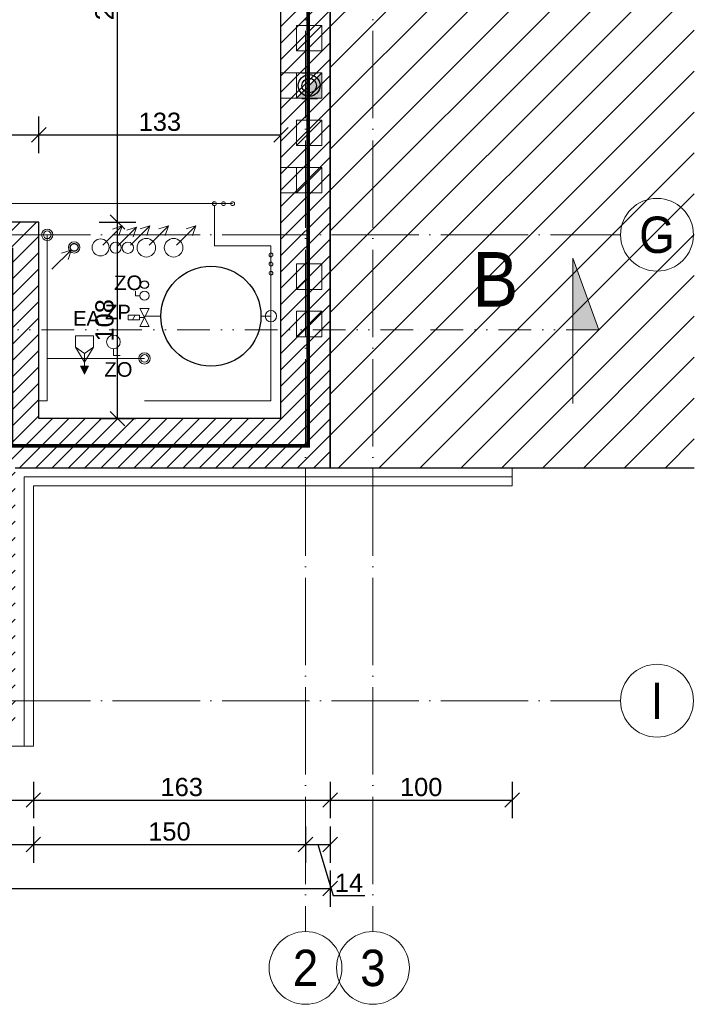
# Model space of a CAD drawing. Header units: millimetres. Extents: x 6506 to 39690, y 6022 to 25261.
# Tile 5 of 59: x 9744 to 10115, y 18026 to 18567. Entities that reach past the tile are written whole.
import ezdxf
from ezdxf.enums import TextEntityAlignment as Align
from ezdxf.lldxf.tags import DXFTag

# ---------------------------------------------------------------- set-up
doc = ezdxf.new("R2010")
doc.units = ezdxf.units.MM
for name, pattern in [('1KS_2KP-50', [37.05, 12, 6, -6.35, 0, -6.35, 0, -6.35]), ('ACAD_ISO02W100', [15, 12, -3]), ('ACAD_ISO03W100', [30, 12, -18]), ('ACAD_ISO04W100', [30, 24, -3, 0, -3]), ('ACAD_ISO11W100', [33, 12, -3, 12, -3, 0, -3]), ('Osie$0$CONTINOUS', [0])]:
    doc.linetypes.add(name, pattern=pattern)
doc.layers.add('__POMOC', color=3, linetype='Continuous', plot=False)
for name, color, linetype, lineweight in [('_ET-ISTN.', 8, 'Continuous', 15), ('_ET-PPOZ', 154, 'ACAD_ISO11W100', 30), ('_ET-ZW', 150, 'Continuous', 30), ('_ET_OPIS', 7, 'Continuous', 20), ('A_KONST_ISTNIEJĄCE', 83, 'Continuous', 25), ('A_LINIA PRZEKROJOWA', 223, '1KS_2KP-50', 15), ('A_OSIE KONSTRUKCYJNE', 150, 'ACAD_ISO04W100', 5), ('A_WIDOK', 141, 'Continuous', 13), ('A_WYMIAROWANIE', 7, 'Continuous', 9), ('AA HATCH', 253, 'Continuous', 5), ('IS_Armatura_Therm', 7, 'SOLID', 13), ('IS_Armatura_Wodociag', 7, 'SOLID', 13), ('IS_Grafika', 7, 'SOLID', 15), ('IS_Opisy_działek_Wodociag', 7, 'SOLID', 15), ('IS_Pion_Wodociag', 7, 'SOLID', 13)]:
    doc.layers.add(name, color=color, linetype=linetype, lineweight=lineweight)
doc.layers.add('_ET_URZĄDZENIA', color=7, linetype='Continuous')
for name, color, linetype, lineweight, true_color in [('A_HATCH', 7, 'Continuous', 5, 0x999999), ('A_IZOLEACJA TERMI_PROJEKTOWANA', 7, 'Continuous', 15, 0x0089b6), ('A_PPOŻ', 1, 'ACAD_ISO02W100', 30, 0xff0000)]:
    doc.layers.add(name, color=color, linetype=linetype, lineweight=lineweight, true_color=true_color)
doc.layers.add('A_NIEWIDOCZNE  POMOCNICZE', color=252, linetype='ACAD_ISO03W100', lineweight=5, plot=False)
doc.styles.add('CP_ATTR', font='ROMANS.SHX')
doc.styles.add('DEMIURG_100_etykiety', font='arial.ttf', dxfattribs={"width": 0.9, "height": 30})
doc.styles.add('DEMIURG_100_opisy', font='arial.ttf', dxfattribs={"width": 0.9, "height": 20})
doc.styles.get("Standard").update_dxf_attribs({"font": 'arial.ttf'})
doc.linetypes.add('BATTING', pattern='A,0.0001,-0.1,[134,ltypeshp.shx,S=0.1,R=0,X=-0.1,Y=0],-0.2,[134,ltypeshp.shx,S=0.1,R=180,X=0.1,Y=0],-0.1', length=0.4001)
tags = doc.linetypes.add('SOLID', pattern=[10, 10, 0]).pattern_tags.tags
tags[6:7] = [DXFTag(74, 4), DXFTag(75, 0), DXFTag(340, '0'), DXFTag(46, 0.0), DXFTag(50, 0.0), DXFTag(44, 0.0), DXFTag(45, 0.0)]
tags[4:5] = [DXFTag(74, 4), DXFTag(75, 0), DXFTag(340, '0'), DXFTag(46, 0.0), DXFTag(50, 0.0), DXFTag(44, 0.0), DXFTag(45, 0.0)]
doc.dimstyles.new('1 do 100', dxfattribs={"dimtxt": 10, "dimasz": 8, "dimexe": 10, "dimexo": 10, "dimgap": 2, "dimtad": 1, "dimdec": 0, "dimtxsty": 'Standard', "dimblk": 'OBLIQUE', "dimcen": 2.5, "dimadec": 0, "dimazin": 0, "dimtfac": 1, "dimtdec": 0, "dimtmove": 0, "dimatfit": 3, "dimldrblk": 'OBLIQUE', "dimfxl": 10, "dimfxlon": 1, "dimarcsym": 0})

# ---------------------------------------------------------------- blocks, each defined once
blk = doc.blocks.new('_Oblique')
at = {"color": 0, "linetype": 'ByBlock', "lineweight": -2}
blk.add_line((-0.5, -0.5), (0.5, 0.5), dxfattribs=at)
blk = doc.blocks.new('*D188')
at = {"layer": 'A_WYMIAROWANIE', "color": 0, "lineweight": -2, "ltscale": 2, "transparency": 16777216}
for p, q in [((9914.76, 18148.1), (9914.76, 18128.1)), ((10014.76, 18148.1), (10014.76, 18128.1)), ((9914.76, 18138.1), (10014.76, 18138.1))]:
    blk.add_line(p, q, dxfattribs=at)
at = {"layer": 'Defpoints', "color": 0, "ltscale": 2, "transparency": 16777216}
for p in [(9914.76, 18320.66), (10014.76, 18320.66), (10014.76, 18138.1)]:
    blk.add_point(p, dxfattribs=at)
at = {"layer": 'A_WYMIAROWANIE', "color": 0, "lineweight": -2, "ltscale": 2, "transparency": 16777216, "xscale": 8, "yscale": 8, "zscale": 8, "rotation": 180}
blk.add_blockref('_Oblique', (9914.76, 18138.1), dxfattribs=at)
at = {"layer": 'A_WYMIAROWANIE', "color": 0, "lineweight": -2, "ltscale": 2, "transparency": 16777216, "xscale": 8, "yscale": 8, "zscale": 8}
blk.add_blockref('_Oblique', (10014.76, 18138.1), dxfattribs=at)
at = {"layer": 'A_WYMIAROWANIE', "color": 0, "ltscale": 2, "transparency": 16777216, "insert": (9964.76, 18145.2), "char_height": 10, "attachment_point": 5}
blk.add_mtext('100', dxfattribs=at)
blk = doc.blocks.new('*D198')
at = {"layer": 'A_WYMIAROWANIE', "color": 0, "lineweight": -2, "ltscale": 2, "transparency": 16777216}
for p, q in [((9597.76, 18493.57), (9597.76, 18513.57)), ((9754.76, 18493.57), (9754.76, 18513.57)), ((9597.76, 18503.57), (9754.76, 18503.57))]:
    blk.add_line(p, q, dxfattribs=at)
at = {"layer": 'Defpoints', "color": 0, "ltscale": 2, "transparency": 16777216}
for p in [(9754.76, 18503.57), (9597.76, 18480.54), (9754.76, 18455.66)]:
    blk.add_point(p, dxfattribs=at)
at = {"layer": 'A_WYMIAROWANIE', "color": 0, "lineweight": -2, "ltscale": 2, "transparency": 16777216, "xscale": 8, "yscale": 8, "zscale": 8, "rotation": 180}
blk.add_blockref('_Oblique', (9597.76, 18503.57), dxfattribs=at)
at = {"layer": 'A_WYMIAROWANIE', "color": 0, "lineweight": -2, "ltscale": 2, "transparency": 16777216, "xscale": 8, "yscale": 8, "zscale": 8}
blk.add_blockref('_Oblique', (9754.76, 18503.57), dxfattribs=at)
at = {"layer": 'A_WYMIAROWANIE', "color": 0, "ltscale": 2, "transparency": 16777216, "insert": (9676.26, 18510.68), "char_height": 10, "attachment_point": 5}
blk.add_mtext('157', dxfattribs=at)
blk = doc.blocks.new('*D199')
at = {"layer": 'A_WYMIAROWANIE', "color": 0, "lineweight": -2, "ltscale": 2, "transparency": 16777216}
for p, q in [((9754.76, 18493.57), (9754.76, 18513.57)), ((9887.76, 18493.57), (9887.76, 18513.57)), ((9754.76, 18503.57), (9887.76, 18503.57))]:
    blk.add_line(p, q, dxfattribs=at)
at = {"layer": 'Defpoints', "color": 0, "ltscale": 2, "transparency": 16777216}
for p in [(9887.76, 18503.57), (9887.76, 18464.64), (9754.76, 18455.66)]:
    blk.add_point(p, dxfattribs=at)
at = {"layer": 'A_WYMIAROWANIE', "color": 0, "lineweight": -2, "ltscale": 2, "transparency": 16777216, "xscale": 8, "yscale": 8, "zscale": 8, "rotation": 180}
blk.add_blockref('_Oblique', (9754.76, 18503.57), dxfattribs=at)
at = {"layer": 'A_WYMIAROWANIE', "color": 0, "lineweight": -2, "ltscale": 2, "transparency": 16777216, "xscale": 8, "yscale": 8, "zscale": 8}
blk.add_blockref('_Oblique', (9887.76, 18503.57), dxfattribs=at)
at = {"layer": 'A_WYMIAROWANIE', "color": 0, "ltscale": 2, "transparency": 16777216, "insert": (9821.26, 18510.68), "char_height": 10, "attachment_point": 5}
blk.add_mtext('133', dxfattribs=at)
blk = doc.blocks.new('*D200')
at = {"layer": 'A_WYMIAROWANIE', "color": 0, "lineweight": -2, "ltscale": 2, "transparency": 16777216}
for p, q in [((9787.97, 18455.66), (9807.97, 18455.66)), ((9797.97, 18347.66), (9797.97, 18455.66)), ((9787.97, 18347.66), (9807.97, 18347.66))]:
    blk.add_line(p, q, dxfattribs=at)
at = {"layer": 'Defpoints', "color": 0, "ltscale": 2, "transparency": 16777216}
for p in [(9754.76, 18455.66), (9797.97, 18455.66), (9773.09, 18347.66)]:
    blk.add_point(p, dxfattribs=at)
at = {"layer": 'A_WYMIAROWANIE', "color": 0, "lineweight": -2, "ltscale": 2, "transparency": 16777216, "xscale": 8, "yscale": 8, "zscale": 8}
for p, rotation in [((9797.97, 18455.66), 90), ((9797.97, 18347.66), 270)]:
    blk.add_blockref('_Oblique', p, dxfattribs=dict(at, rotation=rotation))
at = {"layer": 'A_WYMIAROWANIE', "color": 0, "ltscale": 2, "transparency": 16777216, "insert": (9790.86, 18401.66), "char_height": 10, "attachment_point": 5, "rotation": 90}
blk.add_mtext('108', dxfattribs=at)
blk = doc.blocks.new('*D201')
at = {"layer": 'A_WYMIAROWANIE', "color": 0, "lineweight": -2, "ltscale": 2, "transparency": 16777216}
for p, q in [((9807.97, 18700.66), (9787.97, 18700.66)), ((9797.97, 18455.66), (9797.97, 18700.66)), ((9787.97, 18455.66), (9807.97, 18455.66))]:
    blk.add_line(p, q, dxfattribs=at)
at = {"layer": 'Defpoints', "color": 0, "ltscale": 2, "transparency": 16777216}
for p in [(9797.97, 18700.66), (9822.04, 18700.66), (9754.76, 18455.66)]:
    blk.add_point(p, dxfattribs=at)
at = {"layer": 'A_WYMIAROWANIE', "color": 0, "lineweight": -2, "ltscale": 2, "transparency": 16777216, "xscale": 8, "yscale": 8, "zscale": 8}
for p, rotation in [((9797.97, 18700.66), 90), ((9797.97, 18455.66), 270)]:
    blk.add_blockref('_Oblique', p, dxfattribs=dict(at, rotation=rotation))
at = {"layer": 'A_WYMIAROWANIE', "color": 0, "ltscale": 2, "transparency": 16777216, "insert": (9790.86, 18578.16), "char_height": 10, "attachment_point": 5, "rotation": 90}
blk.add_mtext('245', dxfattribs=at)
blk = doc.blocks.new('*D459')
at = {"layer": 'A_WYMIAROWANIE', "color": 0, "lineweight": -2, "ltscale": 2, "transparency": 16777216}
for p, q in [((9057.76, 18148.1), (9057.76, 18128.1)), ((9751.76, 18148.1), (9751.76, 18128.1)), ((9057.76, 18138.1), (9751.76, 18138.1))]:
    blk.add_line(p, q, dxfattribs=at)
at = {"layer": 'Defpoints', "color": 0, "ltscale": 2, "transparency": 16777216}
for p in [(9057.76, 18167.66), (9751.76, 18167.66), (9751.76, 18138.1)]:
    blk.add_point(p, dxfattribs=at)
at = {"layer": 'A_WYMIAROWANIE', "color": 0, "lineweight": -2, "ltscale": 2, "transparency": 16777216, "xscale": 8, "yscale": 8, "zscale": 8, "rotation": 180}
blk.add_blockref('_Oblique', (9057.76, 18138.1), dxfattribs=at)
at = {"layer": 'A_WYMIAROWANIE', "color": 0, "lineweight": -2, "ltscale": 2, "transparency": 16777216, "xscale": 8, "yscale": 8, "zscale": 8}
blk.add_blockref('_Oblique', (9751.76, 18138.1), dxfattribs=at)
at = {"layer": 'A_WYMIAROWANIE', "color": 0, "ltscale": 2, "transparency": 16777216, "insert": (9404.76, 18145.2), "char_height": 10, "attachment_point": 5}
blk.add_mtext('694', dxfattribs=at)
blk = doc.blocks.new('*D460')
at = {"layer": 'A_WYMIAROWANIE', "color": 0, "lineweight": -2, "ltscale": 2, "transparency": 16777216}
for p, q in [((9751.76, 18148.1), (9751.76, 18128.1)), ((9914.76, 18148.1), (9914.76, 18128.1)), ((9751.76, 18138.1), (9914.76, 18138.1))]:
    blk.add_line(p, q, dxfattribs=at)
at = {"layer": 'Defpoints', "color": 0, "ltscale": 2, "transparency": 16777216}
for p in [(9914.76, 18338.13), (9751.76, 18167.66), (9914.76, 18138.1)]:
    blk.add_point(p, dxfattribs=at)
at = {"layer": 'A_WYMIAROWANIE', "color": 0, "lineweight": -2, "ltscale": 2, "transparency": 16777216, "xscale": 8, "yscale": 8, "zscale": 8, "rotation": 180}
blk.add_blockref('_Oblique', (9751.76, 18138.1), dxfattribs=at)
at = {"layer": 'A_WYMIAROWANIE', "color": 0, "lineweight": -2, "ltscale": 2, "transparency": 16777216, "xscale": 8, "yscale": 8, "zscale": 8}
blk.add_blockref('_Oblique', (9914.76, 18138.1), dxfattribs=at)
at = {"layer": 'A_WYMIAROWANIE', "color": 0, "ltscale": 2, "transparency": 16777216, "insert": (9833.26, 18145.21), "char_height": 10, "attachment_point": 5}
blk.add_mtext('163', dxfattribs=at)
blk = doc.blocks.new('*D462')
at = {"layer": 'A_WYMIAROWANIE', "color": 0, "lineweight": -2, "ltscale": 2, "transparency": 16777216}
for p, q in [((9082.76, 18123.65), (9082.76, 18103.65)), ((9751.76, 18123.65), (9751.76, 18103.65)), ((9082.76, 18113.65), (9751.76, 18113.65))]:
    blk.add_line(p, q, dxfattribs=at)
at = {"layer": 'Defpoints', "color": 0, "ltscale": 2, "transparency": 16777216}
for p in [(9751.76, 18167.66), (9082.76, 18156.26), (9751.76, 18113.65)]:
    blk.add_point(p, dxfattribs=at)
at = {"layer": 'A_WYMIAROWANIE', "color": 0, "lineweight": -2, "ltscale": 2, "transparency": 16777216, "xscale": 8, "yscale": 8, "zscale": 8, "rotation": 180}
blk.add_blockref('_Oblique', (9082.76, 18113.65), dxfattribs=at)
at = {"layer": 'A_WYMIAROWANIE', "color": 0, "lineweight": -2, "ltscale": 2, "transparency": 16777216, "xscale": 8, "yscale": 8, "zscale": 8}
blk.add_blockref('_Oblique', (9751.76, 18113.65), dxfattribs=at)
at = {"layer": 'A_WYMIAROWANIE', "color": 0, "ltscale": 2, "transparency": 16777216, "insert": (9417.26, 18120.76), "char_height": 10, "attachment_point": 5}
blk.add_mtext('669', dxfattribs=at)
blk = doc.blocks.new('*D463')
at = {"layer": 'A_WYMIAROWANIE', "color": 0, "lineweight": -2, "ltscale": 2, "transparency": 16777216}
for p, q in [((9751.76, 18123.65), (9751.76, 18103.65)), ((9901.26, 18123.65), (9901.26, 18103.65)), ((9751.76, 18113.65), (9901.26, 18113.65))]:
    blk.add_line(p, q, dxfattribs=at)
at = {"layer": 'Defpoints', "color": 0, "ltscale": 2, "transparency": 16777216}
for p in [(9901.26, 18172.65), (9751.76, 18167.66), (9901.26, 18113.65)]:
    blk.add_point(p, dxfattribs=at)
at = {"layer": 'A_WYMIAROWANIE', "color": 0, "lineweight": -2, "ltscale": 2, "transparency": 16777216, "xscale": 8, "yscale": 8, "zscale": 8, "rotation": 180}
blk.add_blockref('_Oblique', (9751.76, 18113.65), dxfattribs=at)
at = {"layer": 'A_WYMIAROWANIE', "color": 0, "lineweight": -2, "ltscale": 2, "transparency": 16777216, "xscale": 8, "yscale": 8, "zscale": 8}
blk.add_blockref('_Oblique', (9901.26, 18113.65), dxfattribs=at)
at = {"layer": 'A_WYMIAROWANIE', "color": 0, "ltscale": 2, "transparency": 16777216, "insert": (9826.51, 18120.76), "char_height": 10, "attachment_point": 5}
blk.add_mtext('150', dxfattribs=at)
blk = doc.blocks.new('*D464')
at = {"layer": 'A_WYMIAROWANIE', "color": 0, "lineweight": -2, "ltscale": 2, "transparency": 16777216}
for p, q in [((9901.26, 18123.65), (9901.26, 18103.65)), ((9914.76, 18123.65), (9914.76, 18103.65)), ((9901.26, 18113.65), (9914.76, 18113.65)), ((9908.01, 18113.65), (9916.43, 18085.59)), ((9916.43, 18085.59), (9933.78, 18085.59))]:
    blk.add_line(p, q, dxfattribs=at)
at = {"layer": 'Defpoints', "color": 0, "ltscale": 2, "transparency": 16777216}
for p in [(9914.76, 18320.66), (9901.26, 18172.65), (9914.76, 18113.65)]:
    blk.add_point(p, dxfattribs=at)
at = {"layer": 'A_WYMIAROWANIE', "color": 0, "lineweight": -2, "ltscale": 2, "transparency": 16777216, "xscale": 8, "yscale": 8, "zscale": 8, "rotation": 180}
blk.add_blockref('_Oblique', (9901.26, 18113.65), dxfattribs=at)
at = {"layer": 'A_WYMIAROWANIE', "color": 0, "lineweight": -2, "ltscale": 2, "transparency": 16777216, "xscale": 8, "yscale": 8, "zscale": 8}
blk.add_blockref('_Oblique', (9914.76, 18113.65), dxfattribs=at)
at = {"layer": 'A_WYMIAROWANIE', "color": 0, "ltscale": 2, "transparency": 16777216, "insert": (9925.1, 18092.61), "char_height": 10, "attachment_point": 5}
blk.add_mtext('14', dxfattribs=at)
blk = doc.blocks.new('*D465')
at = {"layer": 'A_WYMIAROWANIE', "color": 0, "lineweight": -2, "ltscale": 2, "transparency": 16777216}
for p, q in [((9057.76, 18099.48), (9057.76, 18079.48)), ((9914.76, 18099.48), (9914.76, 18079.48)), ((9057.76, 18089.48), (9914.76, 18089.48))]:
    blk.add_line(p, q, dxfattribs=at)
at = {"layer": 'Defpoints', "color": 0, "ltscale": 2, "transparency": 16777216}
for p in [(9914.76, 18347.31), (9057.76, 18167.66), (9914.76, 18089.48)]:
    blk.add_point(p, dxfattribs=at)
at = {"layer": 'A_WYMIAROWANIE', "color": 0, "lineweight": -2, "ltscale": 2, "transparency": 16777216, "xscale": 8, "yscale": 8, "zscale": 8, "rotation": 180}
blk.add_blockref('_Oblique', (9057.76, 18089.48), dxfattribs=at)
at = {"layer": 'A_WYMIAROWANIE', "color": 0, "lineweight": -2, "ltscale": 2, "transparency": 16777216, "xscale": 8, "yscale": 8, "zscale": 8}
blk.add_blockref('_Oblique', (9914.76, 18089.48), dxfattribs=at)
at = {"layer": 'A_WYMIAROWANIE', "color": 0, "ltscale": 2, "transparency": 16777216, "insert": (9486.26, 18096.58), "char_height": 10, "attachment_point": 5}
blk.add_mtext('857', dxfattribs=at)
blk = doc.blocks.new('want')
at = {"layer": 'A_WIDOK'}
blk.add_line((30214.45, 14309.66), (30200.45, 14295.66), dxfattribs=at)
blk.add_lwpolyline([(30200.45, 14295.66), (30214.45, 14295.66), (30214.45, 14309.66), (30200.45, 14309.66)], close=True, dxfattribs=at)
blk = doc.blocks.new('linia przekroju')
at = {"linetype": 'Continuous', "lineweight": 5}
h = blk.add_hatch(color=256, dxfattribs=at)
h.dxf.hatch_style = 1
h.paths.add_polyline_path([(0, -40.51), (0, 39.3), (14.4, 0), (0, 0)])
at = {"linetype": 'Continuous'}
blk.add_lwpolyline([(0, -40.51), (0, 39.3), (14.4, 0), (0, 0)], close=True, dxfattribs=at)
blk.add_lwpolyline([(14.4, 0), (-87.57, -0.09)])
at = {"linetype": 'Continuous', "style": 'DEMIURG_100_etykiety', "width": 0.9, "flags": 8}
blk.add_attdef('NR_PRZEKROJU', (-55.09, 12.57), '', height=30, dxfattribs=at)
blk = doc.blocks.new('CPHS_N06')
blk.add_hatch(color=256).paths.add_polyline_path([(0.22, -1.363), (-0.22, -1.363), (0, -1.8)])
for p, q in [((0.5, 0.312), (-0.5, 0.312)), ((-0.5, 0.312), (-0.5, -0.313)), ((0.5, -0.313), (0.5, 0.312)), ((-0.5, -0.313), (0, -1.13)), ((-0.5, -0.313), (0, -0.663)), ((0, -1.13), (0.5, -0.313)), ((0, -0.663), (0.5, -0.313)), ((0, -0.663), (0, -1.363)), ((-0.22, -1.363), (0, -1.8)), ((-0.22, -1.363), (0.22, -1.363)), ((0.22, -1.363), (0, -1.8))]:
    blk.add_line(p, q)
at = {"linetype": 'ByBlock', "style": 'CP_ATTR', "flags": 9}
for tag, p in [('OTHER', (-0.092, -0.006)), ('FLOW', (-0.092, -0.006)), ('TEMPERATURE', (-0.092, -0.006)), ('PN', (-0.092, -0.006)), ('CHARACTER', (-0.092, -0.006)), ('ORDER-NO', (-0.092, -0.006)), ('PRODUCT-TYPE', (-0.092, -0.006)), ('NUMBER', (-0.092, -0.006)), ('NAME', (-0.092, -0.006)), ('WEIGHT', (-0.091, -0.006)), ('VOLTAGE', (-0.091, -0.006)), ('POWER', (-0.091, -0.006)), ('DN', (-0.091, -0.006)), ('ARTICLE', (-0.091, -0.006)), ('PRODUCER', (-0.091, -0.006)), ('GROUP', (-0.091, -0.006))]:
    blk.add_attdef(tag, text='', height=0.00005, dxfattribs=at).set_placement(p, align=Align.MIDDLE_LEFT)
blk = doc.blocks.new('A$C8b2a4d40')
for p, q in [((2.7, 18), (-2.7, 18)), ((-2.7, 18), (-2.7, 5.4)), ((2.7, 10.35), (-2.7, 13.05)), ((2.7, 5.4), (2.7, 18)), ((-10, 5), (10, -5)), ((10, 5), (-10, -5)), ((-10, -5), (-10, 5)), ((-2.7, 5.4), (2.7, 5.4)), ((0, 0), (0, 5.4)), ((10, -5), (10, 5))]:
    blk.add_line(p, q)

msp = doc.modelspace()

# ---------------------------------------------------------------- hatches: boundary and pattern name
at = {"layer": 'A_HATCH'}
h = msp.add_hatch(dxfattribs=at)
h.set_pattern_fill('ANSI31', color=256, scale=2)
h.set_pattern_definition([(45, (-3039.768, 355.087), (-4.490128, 4.490128), [])])
h.paths.add_polyline_path([(9887.76, 18730.66), (9567.76, 18730.66), (9567.76, 18645.66), (9597.76, 18645.66), (9597.76, 18700.66), (9887.76, 18700.66)], flags=17)
h.paths.add_polyline_path([(9597.76, 18585.66), (9567.76, 18585.66), (9567.76, 18560.66), (9597.76, 18560.66)], flags=17)
h.paths.add_polyline_path([(9714.76, 18455.66), (9274.26, 18455.66), (9274.26, 18425.66), (9714.76, 18425.66)], flags=17)
h.paths.add_polyline_path([(9570.76, 18325.66), (9247.76, 18325.66), (9244.76, 18325.66), (9244.76, 18302.66), (9570.76, 18302.66)], flags=17)
h.paths.add_polyline_path([(9887.76, 18523.42), (9910.26, 18523.42), (9887.76, 18523.42), (9887.76, 18347.66), (9754.76, 18347.66), (9754.76, 18455.66), (9714.76, 18455.66), (9714.76, 18425.66), (9714.76, 18204.66), (9570.76, 18204.66), (9094.76, 18204.66), (9094.76, 18419.66), (9094.76, 18532.7), (9067.76, 18532.7), (9067.76, 18419.66), (9067.76, 18177.66), (9741.76, 18177.66), (9741.76, 18320.66), (9914.76, 18320.66), (9914.76, 19060.66), (9067.76, 19060.66), (9067.76, 18798.7), (9094.76, 18798.7), (9094.76, 19033.66), (9887.76, 19033.66)])
at = {"layer": 'A_NIEWIDOCZNE  POMOCNICZE', "ltscale": 2}
h = msp.add_hatch(color=7, dxfattribs=at)
h.dxf.hatch_style = 1
h.paths.add_polyline_path([(9910.26, 18537.66), (9910.26, 18523.66), (9896.26, 18523.66)])
at = {"layer": 'AA HATCH', "ltscale": 2, "transparency": 33554534}
h = msp.add_hatch(dxfattribs=at)
h.set_pattern_fill('ANSI31', color=256, scale=5)
h.set_pattern_definition([(45, (-3039.768, 355.087), (-11.22532, 11.22532), [])])
h.paths.add_polyline_path([(10114.76, 19260.66), (9067.76, 19260.66), (9067.76, 19060.66), (9914.76, 19060.66), (9914.76, 18320.66), (10114.76, 18320.66)])

# ---------------------------------------------------------------- linework, layer by layer
at = {"layer": '__POMOC', "ltscale": 2}
msp.add_line((9887.76, 18347.66), (9866.83, 18347.66), dxfattribs=at)
at = {"layer": '_ET-ISTN.'}
for p, q in [((9488.9, 18465.76), (9860.12, 18465.76)), ((9851.18, 18464.7), (9851.18, 18442.57)), ((9861.18, 18465.76), (9856.18, 18465.76)), ((9759.4, 18448.66), (9759.4, 18357.51)), ((9882.26, 18442.57), (9851.18, 18442.57)), ((9882.26, 18403.94), (9882.26, 18442.57)), ((9821.77, 18403.94), (9812.82, 18403.94)), ((9812.82, 18380.73), (9759.4, 18380.73)), ((9759.4, 18357.51), (9754.76, 18357.51))]:
    msp.add_line(p, q, dxfattribs=at)
msp.add_lwpolyline([(9876.77, 18403.94), (9882.26, 18403.94), (9882.26, 18357.51), (9812.82, 18357.51)], dxfattribs=at)
for centre, radius in [((9851.18, 18465.76), 1.06), ((9856.18, 18465.76), 1.06), ((9861.18, 18465.76), 1.06), ((9759.4, 18448.66), 2.12), ((9882.26, 18437.57), 1.06), ((9882.26, 18432.57), 1.06), ((9882.26, 18427.57), 1.06), ((9812.82, 18380.73), 2.12)]:
    msp.add_circle(centre, radius, dxfattribs=at)
at = {"layer": '_ET-PPOZ', "ltscale": 2}
msp.add_circle((9774.18, 18441.71), 2.12, dxfattribs=at)
at = {"layer": '_ET-ZW'}
msp.add_circle((9812.82, 18421.25), 2.12, dxfattribs=at)
at = {"layer": '_ET_OPIS', "ltscale": 2}
for p, q in [((9896.26, 18537.66), (9887.76, 18537.66)), ((9896.26, 18523.66), (9910.26, 18537.66)), ((9896.26, 18523.66), (9887.76, 18523.66))]:
    msp.add_line(p, q, dxfattribs=at)
msp.add_lwpolyline([(9896.26, 18537.66), (9910.26, 18537.66), (9910.26, 18523.66), (9896.26, 18523.66)], close=True, dxfattribs=at)
at = {"layer": '_ET_URZĄDZENIA'}
msp.add_circle((9849.27, 18403.94), 27.5, dxfattribs=at)
at = {"layer": 'A_IZOLEACJA TERMI_PROJEKTOWANA', "ltscale": 2}
msp.add_line((10014.76, 18310.66), (10014.76, 18320.66), dxfattribs=at)
for points in [[(9057.76, 19160.66), (9057.76, 18419.66), (9057.76, 18167.66), (9751.76, 18167.66)], [(9751.76, 18167.66), (9751.76, 18310.66), (10014.76, 18310.66)]]:
    msp.add_lwpolyline(points, dxfattribs=at)
at = {"layer": 'A_IZOLEACJA TERMI_PROJEKTOWANA', "linetype": 'BATTING', "ltscale": 10}
msp.add_lwpolyline([(9746.76, 18167.66), (9746.76, 18315.66), (10014.76, 18315.66)], dxfattribs=at)
at = {"layer": 'A_KONST_ISTNIEJĄCE', "ltscale": 2}
for p, q in [((9914.76, 19060.66), (9914.76, 18320.66)), ((9887.76, 18347.66), (9887.76, 18730.66)), ((9754.76, 18455.66), (9274.26, 18455.66)), ((9754.76, 18347.66), (9754.76, 18455.66)), ((9887.76, 18347.66), (9754.76, 18347.66)), ((9741.76, 18320.66), (9914.76, 18320.66)), ((9914.76, 18320.66), (10114.76, 18320.66))]:
    msp.add_line(p, q, dxfattribs=at)
msp.add_lwpolyline([(9914.76, 18320.66), (9914.76, 19060.66), (9067.76, 19060.66)], dxfattribs=at)
at = {"layer": 'A_KONST_ISTNIEJĄCE', "color": 0, "transparency": 33554687}
for radius in [6, 4]:
    msp.add_circle((9903.26, 18530.66), radius, dxfattribs=at)
at = {"layer": 'A_LINIA PRZEKROJOWA'}
msp.add_line((9960.43, 18396.4), (8765.15, 18396.4), dxfattribs=at)
at = {"layer": 'A_NIEWIDOCZNE  POMOCNICZE', "ltscale": 2}
msp.add_lwpolyline([(9597.76, 18700.66), (9887.76, 18700.66), (9887.76, 18347.66), (9754.76, 18347.66), (9754.76, 18455.66), (9597.76, 18455.66), (9597.76, 18700.66)], dxfattribs=at)
at = {"layer": 'A_OSIE KONSTRUKCYJNE', "ltscale": 2}
for p, q in [((9901.26, 19221.75), (9901.26, 18065.87)), ((9938.26, 19221.75), (9938.26, 18065.87)), ((8893.8, 18448.66), (10074.28, 18448.66)), ((8893.8, 18192.66), (10074.28, 18192.66))]:
    msp.add_line(p, q, dxfattribs=at)
at = {"layer": 'A_OSIE KONSTRUKCYJNE', "linetype": 'Continuous'}
for centre in [(10094.28, 18448.66), (10094.28, 18192.66), (9901.26, 18045.87), (9938.26, 18045.87)]:
    msp.add_circle(centre, 20, dxfattribs=at)
at = {"layer": 'A_PPOŻ', "linetype": 'ACAD_ISO03W100', "ltscale": 2, "const_width": 2}
msp.add_lwpolyline([(9582.76, 18715.66), (9902.76, 18715.66), (9902.76, 18332.66), (9739.76, 18332.66), (9739.76, 18440.66), (9582.76, 18440.66)], close=True, dxfattribs=at)
at = {"layer": 'A_WIDOK', "transparency": 33554559}
for p, q in [((9896.26, 18537.66), (9887.76, 18537.66)), ((9907.76, 18537.42), (9899.26, 18537.42)), ((9896.26, 18523.66), (9887.76, 18523.66)), ((9907.76, 18523.42), (9899.26, 18523.42))]:
    msp.add_line(p, q, dxfattribs=at)
at = {"layer": 'A_WIDOK', "color": 251, "transparency": 33554559}
for p, q in [((9907.76, 18537.42), (9899.26, 18537.42)), ((9907.76, 18523.42), (9899.26, 18523.42)), ((9896.26, 18485.66), (9887.76, 18485.66)), ((9896.26, 18471.66), (9887.76, 18471.66))]:
    msp.add_line(p, q, dxfattribs=at)
at = {"layer": 'IS_Armatura_Therm', "lineweight": 20}
for p, q in [((9807.82, 18415.17), (9807.82, 18417.67)), ((9810.32, 18415.17), (9807.82, 18415.17))]:
    msp.add_line(p, q, dxfattribs=at)
msp.add_ellipse((9812.82, 18415.17), major_axis=(2.5, 0), ratio=1, dxfattribs=at)
at = {"layer": 'IS_Armatura_Wodociag', "lineweight": 20}
for p in [(9795.72, 18386.05), (9799.47, 18382.3)]:
    msp.add_line(p, (9795.72, 18382.3), dxfattribs=at)
msp.add_circle((9795.72, 18389.8), 3.75, dxfattribs=at)
at = {"layer": 'IS_Grafika'}
for centre, radius in [((9759.4, 18448.66), 3.12), ((9813.81, 18441.54), 5.12), ((9828.81, 18441.54), 5.12), ((9774.18, 18441.71), 3.12), ((9788.69, 18441.71), 4.68), ((9796.97, 18441.54), 3.06), ((9803.69, 18441.54), 3.12), ((9882.26, 18403.94), 3.12), ((9812.82, 18380.73), 3.12)]:
    msp.add_circle(centre, radius, dxfattribs=at)
at = {"layer": 'IS_Pion_Wodociag', "lineweight": 9}
for p, q in [((9800.49, 18453.51), (9789.88, 18442.9)), ((9800.49, 18453.51), (9795.19, 18451.74)), ((9808.33, 18452.9), (9797.72, 18442.29)), ((9798.72, 18448.2), (9800.49, 18453.51)), ((9808.33, 18452.9), (9803.02, 18451.13)), ((9815.8, 18453.64), (9805.19, 18443.04)), ((9806.56, 18447.6), (9808.33, 18452.9)), ((9815.8, 18453.64), (9810.49, 18451.88)), ((9814.03, 18448.34), (9815.8, 18453.64)), ((9825.92, 18453.65), (9815.31, 18443.04)), ((9825.92, 18453.65), (9820.61, 18451.88)), ((9824.15, 18448.34), (9825.92, 18453.65)), ((9840.92, 18453.65), (9830.31, 18443.04)), ((9840.92, 18453.65), (9835.61, 18451.88)), ((9839.15, 18448.34), (9840.92, 18453.65)), ((9772.6, 18440.29), (9761.99, 18429.69)), ((9772.6, 18440.29), (9767.29, 18438.53)), ((9770.83, 18434.99), (9772.6, 18440.29))]:
    msp.add_line(p, q, dxfattribs=at)

# ---------------------------------------------------------------- block references
at = {"layer": 'A_KONST_ISTNIEJĄCE', "color": 251, "transparency": 33554687, "rotation": 180}
for p in [(40110.72, 32859.32), (40110.72, 32833.32), (40110.72, 32807.32), (40110.72, 32781.32), (40110.72, 32728.32), (40110.72, 32702.32)]:
    msp.add_blockref('want', p, dxfattribs=at)
at = {"layer": 'A_KONST_ISTNIEJĄCE', "color": 0, "transparency": 33554687, "rotation": 180}
msp.add_blockref('want', (40110.72, 32833.32), dxfattribs=at)
at = {"layer": 'A_LINIA PRZEKROJOWA'}
ref = msp.add_blockref('linia przekroju', (10048, 18396.49), dxfattribs=at)
ref.add_attrib('NR_PRZEKROJU', 'B', dxfattribs={"layer": '0', "linetype": 'Continuous', "height": 30, "style": 'DEMIURG_100_etykiety', "width": 0.9}).set_placement((9992.91, 18400.18), align=Align.BOTTOM_LEFT)
at = {"layer": 'IS_Armatura_Wodociag', "lineweight": 20, "xscale": 0.5, "yscale": 0.5, "zscale": 0.5, "rotation": 90}
msp.add_blockref('A$C8b2a4d40', (9812.82, 18403.2), dxfattribs=at)
at = {"layer": 'IS_Armatura_Wodociag', "lineweight": 20, "xscale": -10, "yscale": 10, "zscale": 10}
msp.add_blockref('CPHS_N06', (9779.88, 18390.02), dxfattribs=at)

# ---------------------------------------------------------------- texts
at = {"layer": 'A_OSIE KONSTRUKCYJNE', "linetype": 'Osie$0$CONTINOUS', "style": 'DEMIURG_100_opisy', "width": 0.9}
for s, p in [('G', (10094.28, 18448.66)), ('I', (10094.28, 18192.66)), ('2', (9901.26, 18045.87)), ('3', (9938.26, 18045.87))]:
    msp.add_text(s, height=20, dxfattribs=at).set_placement(p, align=Align.MIDDLE_CENTER)
at = {"layer": 'IS_Opisy_działek_Wodociag', "char_height": 8, "width": 12.1419}
for s, insert, attachment_point in [('ZO', (9796.09, 18418.16), 7), ('ZP', (9791.06, 18402.21), 7), ('EA', (9773.51, 18406.8), 1), ('ZO', (9790.69, 18378.67), 1)]:
    msp.add_mtext(s, dxfattribs=dict(at, insert=insert, attachment_point=attachment_point))

# ---------------------------------------------------------------- dimensions: what is measured, and where the dimension line sits
at = {"layer": 'A_WYMIAROWANIE', "ltscale": 2}
dim = msp.add_linear_dim(base=(9797.97, 18700.66), p1=(9754.76, 18455.66), p2=(9822.04, 18700.66), angle=90, dimstyle='1 do 100', override={"dimtmove": 1}, dxfattribs=at)
dim.commit()
dim.dimension.update_dxf_attribs({"geometry": '*D201', "text_midpoint": (9790.86, 18578.16)})
for base, p1, p2, picture, middle in [((9754.76, 18503.57), (9597.76, 18480.54), (9754.76, 18455.66), '*D198', (9676.26, 18510.68)), ((9887.76, 18503.57), (9754.76, 18455.66), (9887.76, 18464.64), '*D199', (9821.26, 18510.68)), ((9914.76, 18138.1), (9751.76, 18167.66), (9914.76, 18338.13), '*D460', (9833.26, 18145.21)), ((9914.76444973, 18113.65347717), (9901.26444973, 18172.65456968), (9914.76444973, 18320.66011344), '*D464', (9918.43286719, 18092.61254948)), ((9901.26444973, 18113.65347717), (9751.76444973, 18167.66011344), (9901.26444973, 18172.65456968), '*D463', (9826.51444973, 18120.75920705)), ((9751.76, 18113.65), (9082.76, 18156.26), (9751.76, 18167.66), '*D462', (9417.26, 18120.76))]:
    dim = msp.add_linear_dim(base=base, p1=p1, p2=p2, dimstyle='1 do 100', override={"dimtmove": 1}, dxfattribs=at)
    dim.commit()
    dim.dimension.update_dxf_attribs({"geometry": picture, "text_midpoint": middle})
dim = msp.add_linear_dim(base=(9797.97, 18455.66), p1=(9773.09, 18347.66), p2=(9754.76, 18455.66), angle=90, dimstyle='1 do 100', dxfattribs=at)
dim.commit()
dim.dimension.update_dxf_attribs({"geometry": '*D200', "text_midpoint": (9790.86, 18401.66)})
for base, p1, p2, picture, middle in [((9914.76, 18089.48), (9057.76, 18167.66), (9914.76, 18347.31), '*D465', (9486.26, 18096.58)), ((10014.76, 18138.1), (9914.76, 18320.66), (10014.76, 18320.66), '*D188', (9964.76, 18145.2)), ((9751.76, 18138.1), (9057.76, 18167.66), (9751.76, 18167.66), '*D459', (9404.76, 18145.2))]:
    dim = msp.add_linear_dim(base=base, p1=p1, p2=p2, dimstyle='1 do 100', dxfattribs=at)
    dim.commit()
    dim.dimension.update_dxf_attribs({"geometry": picture, "text_midpoint": middle})

doc.saveas('drawing.dxf')
